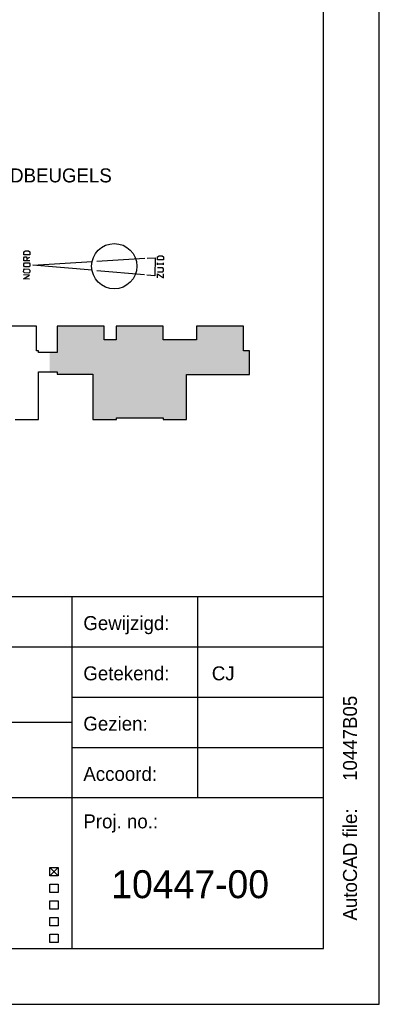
# Model space of a CAD drawing. Extents: x -36528 to 124080, y 290752 to 374852.
# Tile 61 of 66: x 117640 to 124080, y 290752 to 308379. Entities that reach past the tile are written whole.
import ezdxf

# ---------------------------------------------------------------- set-up
doc = ezdxf.new("R2010")
doc.units = 0
doc.header["$LTSCALE"] = 100
doc.layers.get('0').update_dxf_attribs({"linetype": 'CONTINUOUS'})
for name, color, linetype in [('00KAD025', 2, 'CONTINUOUS'), ('00KAD070', 5, 'CONTINUOUS'), ('AL$1----_ALGEMEEN', 7, 'CONTINUOUS'), ('AL$2----_RENVOOI', 7, 'CONTINUOUS'), ('AL$5----_NOORDPIJL', 7, 'CONTINUOUS'), ('BL$4----', 7, 'CONTINUOUS'), ('WM521---', 1, 'CONTINUOUS')]:
    doc.layers.add(name, color=color, linetype=linetype)
doc.styles.add('BURO-025', font='BUROFONT.shx', dxfattribs={"height": 250})
doc.styles.add('BURO-035', font='BUROFONT.shx', dxfattribs={"height": 350})
doc.styles.add('BURO-050', font='BUROFONT.shx', dxfattribs={"height": 500})

# ---------------------------------------------------------------- blocks, each defined once
blk = doc.blocks.new('KUIJPERSKLEUR')
at = {"color": 1}
for p, q in [((-185, 73), (-10, 73)), ((-55, 10), (-55, 73)), ((-32.5, 37), (-32.5, 73)), ((-185, 64), (-10, 64)), ((-55, 55), (-10, 55)), ((-185, 50.5), (-55, 50.5)), ((-55, 46), (-10, 46)), ((-185, 37), (-10, 37)), ((-59, 24.51), (-57.5, 23.01)), ((-59, 23.01), (-57.5, 24.51)), ((-59, 24.51), (-57.5, 24.51)), ((-59, 23.01), (-59, 24.51)), ((-57.5, 23.01), (-59, 23.01)), ((-57.5, 24.51), (-57.5, 23.01)), ((-59, 20.01), (-59, 21.51)), ((-59, 21.51), (-57.5, 21.51)), ((-57.5, 21.51), (-57.5, 20.01)), ((-57.5, 20.01), (-59, 20.01)), ((-59, 17.05), (-59, 18.55)), ((-59, 18.55), (-57.5, 18.55)), ((-57.5, 18.55), (-57.5, 17.05)), ((-57.5, 17.05), (-59, 17.05)), ((-59, 14.05), (-59, 15.55)), ((-59, 15.55), (-57.5, 15.55)), ((-57.5, 15.55), (-57.5, 14.05)), ((-57.5, 14.05), (-59, 14.05)), ((-59, 12.58), (-57.5, 12.58)), ((-59, 11.08), (-59, 12.58)), ((-57.5, 12.58), (-57.5, 11.08)), ((-57.5, 11.08), (-59, 11.08))]:
    blk.add_line(p, q, dxfattribs=at)
at = {"color": 1, "style": 'BURO-025'}
for s, p in [('Gewijzigd:', (-53, 67)), ('Getekend:', (-53, 58)), ('Gezien:', (-53, 49)), ('Accoord:', (-53, 40)), ('Proj. no.:', (-53, 31.5))]:
    blk.add_text(s, height=2.5, dxfattribs=at).set_placement(p)
blk.add_text('AutoCAD file:', height=2.5, rotation=90, dxfattribs=at).set_placement((-4, 15))
at = {"color": 150, "style": 'BURO-025'}
for tag, p in [('TKSCHAAL', (-167, 67)), ('TKBLADNR', (-124, 67)), ('TKDATCREAT', (-81, 67)), ('TKDATA', (-30, 67)), ('TKINIT', (-30, 58)), ('PRPRLEID', (-30, 49)), ('PRGRLEID', (-30, 40))]:
    blk.add_attdef(tag, p, '', height=2.5, dxfattribs=at)
at = {"color": 3, "style": 'BURO-035'}
for tag, p in [('PROMSCHR', (-177, 55)), ('TK1OMSCHR', (-177, 42))]:
    blk.add_attdef(tag, p, '', height=3.5, dxfattribs=at)
at = {"color": 1, "style": 'BURO-025'}
blk.add_attdef('TKFILE', (-4, 40), '', height=2.5, rotation=90, dxfattribs=at)
blk.add_attdef('PRNAAM', (-30, 31.5), '', height=2.5, dxfattribs=at)
at = {"color": 4, "style": 'BURO-050'}
blk.add_attdef('TKTEKNR', (-48, 19), '', height=5, dxfattribs=at)

msp = doc.modelspace()

# ---------------------------------------------------------------- hatches: boundary and pattern name
at = {"layer": 'BL$4----'}
msp.add_hatch(color=8, dxfattribs=at).paths.add_polyline_path([(119369.879, 302646.334), (119153.132, 302646.334), (119153.132, 302891.211), (118313.613, 302891.211), (118313.613, 302419.009), (118176.153, 302419.009), (118176.153, 302073.562), (118313.613, 302073.562), (118313.613, 302032.964), (118950.119, 302032.964), (118950.119, 301219.914), (119370.619, 301219.914), (119370.619, 301250.374), (120208.649, 301250.374), (120208.649, 301219.914), (120629.149, 301219.914), (120629.149, 302028.969), (121753.091, 302028.969), (121753.091, 302449.469), (121647.718, 302449.469), (121647.718, 302891.211), (120808.199, 302891.211), (120808.199, 302646.334), (120209.398, 302646.334), (120209.398, 302891.211), (119369.879, 302891.211)])

# ---------------------------------------------------------------- linework, layer by layer
at = {"layer": '00KAD025', "linetype": 'CONTINUOUS'}
for p, q in [((124079.808, 290752.102), (124079.808, 374852.102)), ((-36528, 290752.102), (124079.808, 290752.102))]:
    msp.add_line(p, q, dxfattribs=at)
at = {"layer": '00KAD070', "linetype": 'CONTINUOUS'}
for p, q in [((123079.808, 291752.102), (123079.808, 373852.102)), ((-35528, 291752.102), (123079.808, 291752.102))]:
    msp.add_line(p, q, dxfattribs=at)
at = {"layer": 'AL$1----_ALGEMEEN', "color": 8}
msp.add_circle((119333.27, 303966.611), 405.092, dxfattribs=at)
at = {"layer": 'AL$2----_RENVOOI', "color": 8}
for p, q in [((117939.545, 302891.211), (117100.026, 302891.211)), ((117939.545, 302449.469), (117939.545, 302891.211)), ((119153.132, 302891.211), (118313.613, 302891.211)), ((118313.613, 302891.211), (118313.613, 302419.009)), ((119153.132, 302646.334), (119153.132, 302891.211)), ((119369.879, 302891.211), (119369.879, 302646.334)), ((120209.398, 302891.211), (119369.879, 302891.211)), ((120209.398, 302646.334), (120209.398, 302891.211)), ((121647.718, 302891.211), (120808.199, 302891.211)), ((120808.199, 302891.211), (120808.199, 302646.334)), ((121647.718, 302449.469), (121647.718, 302891.211)), ((119369.879, 302646.334), (119153.132, 302646.334)), ((120808.199, 302646.334), (120209.398, 302646.334)), ((117977.242, 302449.469), (117939.545, 302449.469)), ((117977.242, 302419.009), (117977.242, 302449.469)), ((118313.613, 302419.009), (117977.242, 302419.009)), ((121753.091, 302449.469), (121647.718, 302449.469)), ((121753.091, 302028.969), (121753.091, 302449.469)), ((117977.242, 301219.914), (117977.242, 302073.562)), ((117977.242, 302073.562), (118313.613, 302073.562)), ((118313.613, 302073.562), (118313.613, 302032.964)), ((118313.613, 302032.964), (118950.119, 302032.964)), ((118950.119, 302032.964), (118950.119, 301219.914)), ((120629.149, 301219.914), (120629.149, 302028.969)), ((120629.149, 302028.969), (121753.091, 302028.969)), ((119370.619, 301219.914), (119370.619, 301250.374)), ((119370.619, 301250.374), (120208.649, 301250.374)), ((120208.649, 301250.374), (120208.649, 301219.914)), ((117556.742, 301219.914), (117977.242, 301219.914)), ((118950.119, 301219.914), (119370.619, 301219.914)), ((120208.649, 301219.914), (120629.149, 301219.914))]:
    msp.add_line(p, q, dxfattribs=at)
at = {"layer": 'AL$5----_NOORDPIJL', "color": 8}
for points in [[(117821.293, 304059.744), (117713.428, 304061.243), (117714.178, 304115.237), (117727.92, 304132.548), (117754.917, 304132.173), (117768.173, 304114.487), (117767.423, 304060.493)], [(117822.793, 304167.734), (117714.928, 304169.232), (117715.676, 304223.102), (117742.917, 304240.225), (117796.912, 304239.475), (117823.541, 304221.604), (117822.793, 304167.734)], [(117767.911, 304095.614), (117822.267, 304129.862)], [(119022.359, 304056.187), (119878.409, 304107.803)], [(119922.215, 304111.57), (120064.575, 304118.468), (120060.075, 303794.5), (119917.962, 303805.349)], [(120217.18, 304079.97), (120109.69, 304081.463), (120110.437, 304135.208), (120137.552, 304152.333), (120191.297, 304151.586), (120217.926, 304133.715), (120217.18, 304079.97)], [(117804.922, 303844.201), (117723.93, 303845.326), (117710.675, 303863.012), (117711.18, 303899.383), (117724.923, 303916.819), (117805.915, 303915.694), (117819.044, 303897.885), (117818.539, 303861.513), (117804.922, 303844.201)], [(117806.421, 303952.065), (117725.428, 303953.19), (117712.173, 303970.876), (117712.68, 304007.373), (117726.422, 304024.684), (117807.414, 304023.559), (117820.544, 304005.874), (117820.037, 303969.378), (117806.421, 303952.065)], [(118934.715, 303893.389), (117875.036, 303986.866), (118936.902, 304050.874)], [(120108.079, 303866.465), (120200.695, 303865.178), (120214.437, 303882.489), (120214.94, 303918.736), (120201.684, 303936.421), (120107.693, 303937.727)], [(120108.421, 303990.097), (120108.924, 304026.343)], [(120108.693, 304009.72), (120216.183, 304008.227)], [(120215.911, 303988.604), (120216.414, 304024.85)], [(117816.796, 303736.025), (117708.931, 303737.524), (117817.789, 303807.519), (117709.925, 303809.017)], [(119874.277, 303810.332), (119019.989, 303885.579)], [(120105.211, 303758.994), (120106.2, 303830.237), (120212.7, 303757.501), (120213.69, 303828.744)]]:
    msp.add_lwpolyline(points, dxfattribs=at)

# ---------------------------------------------------------------- block references
at = {"layer": 'BL$4----'}
ref = msp.add_blockref('KUIJPERSKLEUR', (124079.808, 290752.102), dxfattribs=dict(at, xscale=100, yscale=100, zscale=100))
ref.add_attrib('TKINIT', 'CJ', (121079.808, 296552.102), dxfattribs={"layer": '0', "color": 150, "height": 250, "style": 'BURO-025'})
ref.add_attrib('TKFILE', '10447B05', (123679.808, 294752.102), dxfattribs={"layer": '0', "color": 1, "height": 250, "rotation": 90, "style": 'BURO-025'})
ref.add_attrib('TKTEKNR', '10447-00', (119279.808, 292652.102), dxfattribs={"layer": '0', "color": 4, "height": 500, "style": 'BURO-050'})

# ---------------------------------------------------------------- texts
at = {"layer": 'WM521---', "color": 2, "style": 'BURO-025'}
msp.add_text('ALLE VERWARMINGSLICHAMEN BEVESTIGEN MET WANDBEUGELS', height=250, dxfattribs=at).set_placement((108365.904, 305466.292))

doc.saveas('drawing.dxf')
